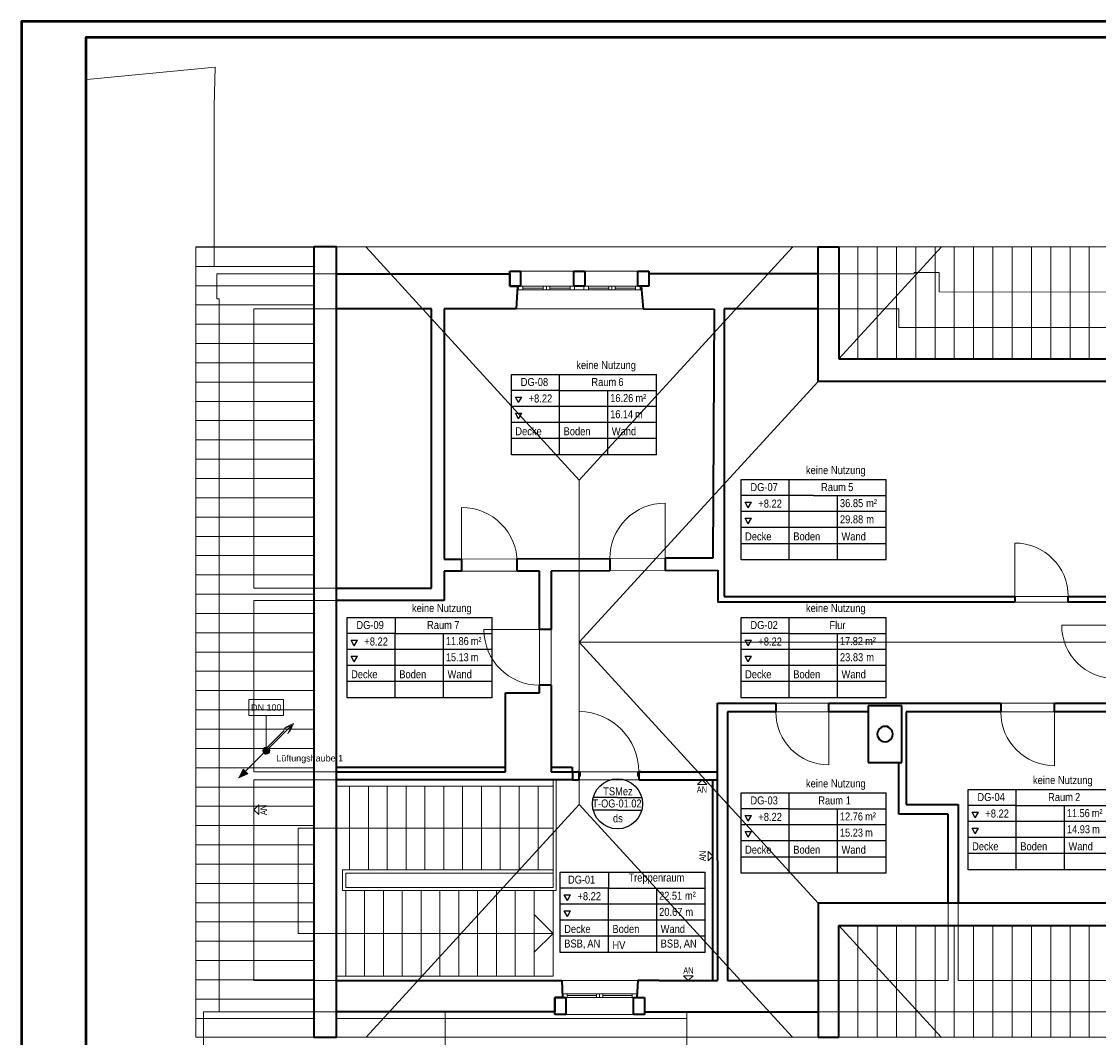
# Model space of a CAD drawing. Extents: x -138 to 532, y -135 to 459.
# Tile 2 of 4: x -138 to 197, y 142 to 459. Entities that reach past the tile are written whole.
import ezdxf
from ezdxf.lldxf.tags import DXFTag

# ---------------------------------------------------------------- set-up
doc = ezdxf.new("R2010")
doc.units = 0
doc.layers.get('0').update_dxf_attribs({"lineweight": 35})
for name, color, linetype, lineweight in [('5_DG-BESTAND', 7, 'Continuous', 25), ('5_DG-FIRSTE-GRATE', 7, 'Continuous', 25), ('5_DG-NEU', 7, 'Continuous', 25), ('5_DG-RAUM', 7, 'Continuous', 25), ('5_DG-SCHRAFF-FILL', 7, 'Continuous', 25), ('5_DG_TÜRSTEMPEL', 7, 'Continuous', 25), ('5_DG_WANDFLÄCHENMATERIAL', 7, 'Continuous', 25)]:
    doc.layers.add(name, color=color, linetype=linetype, lineweight=lineweight)
for name, color, linetype, lineweight, true_color in [('LT_Beschriftung', 4, 'Continuous', 25, 0x00ffff), ('Rahmen', 7, 'Continuous', 35, 0x009900), ('S_Entlüftung', 4, 'Continuous', 5, 0x00ffff), ('S_Entlüftung-Shading', 4, 'Continuous', 5, 0x00ffff), ('S_Entlüftung_Beschriftung', 4, 'Continuous', 18, 0x00ffff)]:
    doc.layers.add(name, color=color, linetype=linetype, lineweight=lineweight, true_color=true_color)
doc.styles.get("Standard").update_dxf_attribs({"font": 'arial.ttf'})
tags = doc.linetypes.add('ALL_S14', pattern=[0.002, 0.001, -0.001]).pattern_tags.tags
tags[6:7] = [DXFTag(74, 4), DXFTag(75, 0), DXFTag(340, '0'), DXFTag(46, 1.0), DXFTag(50, 0.0), DXFTag(44, 0.0), DXFTag(45, 0.0)]
tags[4:5] = [DXFTag(74, 4), DXFTag(75, 0), DXFTag(340, '0'), DXFTag(46, 1.0), DXFTag(50, 0.0), DXFTag(44, 0.0), DXFTag(45, 0.0)]
tags = doc.linetypes.add('fein_strichliert', pattern=[4, 1, -2, 1]).pattern_tags.tags
tags[8:9] = [DXFTag(74, 4), DXFTag(75, 0), DXFTag(340, '0'), DXFTag(46, 0.0), DXFTag(50, 0.0), DXFTag(44, 0.0), DXFTag(45, 0.0)]
tags[6:7] = [DXFTag(74, 4), DXFTag(75, 0), DXFTag(340, '0'), DXFTag(46, 0.0), DXFTag(50, 0.0), DXFTag(44, 0.0), DXFTag(45, 0.0)]
tags[4:5] = [DXFTag(74, 4), DXFTag(75, 0), DXFTag(340, '0'), DXFTag(46, 0.0), DXFTag(50, 0.0), DXFTag(44, 0.0), DXFTag(45, 0.0)]
tags = doc.linetypes.add('PUNKT2_S9', pattern=[0.0005, 0, -0.0005]).pattern_tags.tags
tags[6:7] = [DXFTag(74, 4), DXFTag(75, 0), DXFTag(340, '0'), DXFTag(46, 1.0), DXFTag(50, 0.0), DXFTag(44, 0.0), DXFTag(45, 0.0)]
tags[4:5] = [DXFTag(74, 4), DXFTag(75, 0), DXFTag(340, '0'), DXFTag(46, 1.0), DXFTag(50, 0.0), DXFTag(44, 0.0), DXFTag(45, 0.0)]
tags = doc.linetypes.add('STRICHPUNKT2', pattern=[12.7, 6.35, -3.175, 0, -3.175]).pattern_tags.tags
tags[10:11] = [DXFTag(74, 4), DXFTag(75, 0), DXFTag(340, '0'), DXFTag(46, 0.0), DXFTag(50, 0.0), DXFTag(44, 0.0), DXFTag(45, 0.0)]
tags[8:9] = [DXFTag(74, 4), DXFTag(75, 0), DXFTag(340, '0'), DXFTag(46, 0.0), DXFTag(50, 0.0), DXFTag(44, 0.0), DXFTag(45, 0.0)]
tags[6:7] = [DXFTag(74, 4), DXFTag(75, 0), DXFTag(340, '0'), DXFTag(46, 0.0), DXFTag(50, 0.0), DXFTag(44, 0.0), DXFTag(45, 0.0)]
tags[4:5] = [DXFTag(74, 4), DXFTag(75, 0), DXFTag(340, '0'), DXFTag(46, 0.0), DXFTag(50, 0.0), DXFTag(44, 0.0), DXFTag(45, 0.0)]
tags = doc.linetypes.add('VERDECKT2_S2', pattern=[0.0027, 0.002, -0.0007]).pattern_tags.tags
tags[6:7] = [DXFTag(74, 4), DXFTag(75, 0), DXFTag(340, '0'), DXFTag(46, 1.0), DXFTag(50, 0.0), DXFTag(44, 0.0), DXFTag(45, 0.0)]
tags[4:5] = [DXFTag(74, 4), DXFTag(75, 0), DXFTag(340, '0'), DXFTag(46, 1.0), DXFTag(50, 0.0), DXFTag(44, 0.0), DXFTag(45, 0.0)]

# ---------------------------------------------------------------- blocks, each defined once
blk = doc.blocks.new('Shading-A07AMJ5T1N', base_point=(-60.81, 231.72))
at = {"layer": 'S_Entlüftung-Shading', "color": 4, "true_color": 0x00ffff}
for points in [[(-60.81, 231.72), (-62.97, 231.44), (-62.97, 232), (-63.01, 231.72)], [(-60.81, 231.72), (-62.97, 232), (-62.69, 232.5), (-62.86, 232.27)], [(-60.81, 231.72), (-62.69, 230.94), (-62.97, 231.44), (-62.86, 231.17)], [(-60.81, 231.72), (-62.69, 232.5), (-62.2, 232.78), (-62.46, 232.67)], [(-60.81, 231.72), (-62.2, 230.66), (-62.69, 230.94), (-62.46, 230.77)], [(-60.81, 231.72), (-62.2, 232.78), (-61.63, 232.78), (-61.91, 232.82)], [(-60.81, 231.72), (-61.63, 230.66), (-62.2, 230.66), (-61.91, 230.62)], [(-60.81, 231.72), (-61.63, 232.78), (-61.13, 232.5), (-61.36, 232.67)], [(-60.81, 231.72), (-61.13, 230.94), (-61.63, 230.66), (-61.36, 230.77)], [(-60.81, 231.72), (-61.13, 232.5), (-60.85, 232), (-60.96, 232.27)], [(-60.81, 231.72), (-60.85, 231.44), (-61.13, 230.94), (-60.96, 231.17)]]:
    blk.add_solid(points, dxfattribs=at)
blk = doc.blocks.new('Referenz-A07AMJ5Z1N', base_point=(-119.89, -98.77))
at = {"layer": '5_DG-BESTAND', "color": 0, "linetype": 'ALL_S14', "lineweight": 13, "ltscale": 0.13}
for p, q in [((-117.68, 440.52), (-77.84, 444.41)), ((-77.84, 444.41), (-78.1, 432.3)), ((-78.1, 382.3), (-78.1, 432.3))]:
    blk.add_line(p, q, dxfattribs=at)
at = {"layer": '5_DG-BESTAND', "color": 0, "lineweight": 18}
for p, q in [((-47.11, 388.47), (-83.85, 388.47)), ((-83.85, 388.47), (-83.85, 142.54)), ((116.21, 388.47), (312.76, 388.47)), ((62.15, 291.58), (62.15, 308.76)), ((-1.14, 291.28), (-1.14, 307.42)), ((170.95, 279.71), (170.95, 296.33)), ((23.09, 269.37), (5.8, 269.37)), ((202.18, 270.76), (185.52, 270.76)), ((113.08, 243.79), (113.08, 227.29)), ((183.32, 243.79), (183.32, 227.03)), ((-47.11, 142.54), (-83.85, 142.54)), ((116.21, 142.54), (312.76, 142.54))]:
    blk.add_line(p, q, dxfattribs=at)
at = {"layer": '5_DG-BESTAND', "color": 0, "lineweight": 35}
for p, q in [((-40.11, 388.47), (-47.11, 388.47)), ((-47.11, 388.47), (-47.11, 142.54)), ((-40.11, 142.54), (-40.11, 388.47)), ((109.8, 388.47), (116.21, 388.47)), ((109.8, 346.61), (109.8, 388.47)), ((116.21, 388.47), (116.21, 353.61)), ((-40.11, 380.14), (13.81, 380.14)), ((13.81, 380.97), (17.21, 380.97)), ((13.81, 376.23), (13.81, 380.97)), ((13.81, 380.14), (13.81, 376.23)), ((17.21, 380.97), (17.21, 376.23)), ((33.77, 380.96), (37.17, 380.96)), ((33.77, 376.23), (33.77, 380.96)), ((37.17, 380.96), (37.17, 376.23)), ((53.66, 380.97), (57.06, 380.97)), ((53.66, 376.24), (53.66, 380.97)), ((57.06, 380.97), (57.06, 376.24)), ((109.8, 380.14), (57.06, 380.14)), ((17.21, 376.23), (13.81, 376.23)), ((13.81, 376.23), (16.19, 376.23)), ((16.19, 376.23), (15.87, 369.17)), ((37.17, 376.23), (33.77, 376.23)), ((57.06, 376.24), (53.66, 376.24)), ((54.66, 376.24), (55.31, 369.17)), ((-10.56, 369.17), (-40.11, 369.17)), ((-10.56, 282.29), (-10.56, 369.17)), ((15.87, 369.17), (-6.56, 369.17)), ((-6.56, 369.17), (-6.56, 291.26)), ((55.31, 369.17), (77.4, 369.08)), ((77.4, 369.08), (77.02, 291.66)), ((109.8, 369.16), (80.58, 369.17)), ((80.58, 369.17), (80.58, 291.66)), ((116.21, 353.61), (312.76, 353.61)), ((312.76, 346.61), (109.8, 346.61)), ((16.16, 291.37), (44.97, 291.5)), ((44.97, 291.5), (44.97, 287.71)), ((77.02, 291.66), (62.15, 291.58)), ((62.15, 291.58), (62.17, 287.79)), ((80.58, 291.66), (80.57, 291.66)), ((80.57, 291.66), (80.58, 287.88)), ((-6.56, 291.26), (-1.14, 291.28)), ((-1.14, 291.28), (-1.14, 287.59)), ((16.16, 287.59), (16.16, 291.37)), ((-1.14, 287.59), (-6.56, 287.59)), ((-6.56, 287.59), (-6.56, 278.41)), ((23.09, 287.59), (16.16, 287.59)), ((23.09, 269.37), (23.09, 287.59)), ((44.97, 287.71), (26.69, 287.62)), ((26.69, 287.62), (26.69, 269.37)), ((62.17, 287.79), (78.52, 287.87)), ((78.52, 287.87), (78.52, 277.92)), ((80.58, 287.88), (80.58, 279.71)), ((-40.22, 282.29), (-10.56, 282.29)), ((-6.56, 278.41), (-40.11, 278.41)), ((80.58, 279.71), (170.95, 279.71)), ((170.95, 279.71), (170.95, 277.92)), ((187.56, 277.92), (187.56, 279.71)), ((187.56, 279.71), (201.12, 279.71)), ((170.95, 277.92), (78.52, 277.92)), ((202.18, 277.92), (187.56, 277.92)), ((26.69, 269.37), (23.09, 269.37)), ((23.09, 249.76), (23.09, 252.08)), ((26.69, 252.08), (23.09, 252.08)), ((26.69, 252.08), (26.69, 225.11)), ((12.46, 225.11), (12.46, 249.76)), ((12.46, 249.76), (23.09, 249.76)), ((78.48, 222.05), (78.48, 246.54)), ((78.48, 246.54), (96.59, 246.54)), ((96.59, 246.54), (96.59, 243.79)), ((113.08, 243.79), (113.08, 246.54)), ((113.08, 246.54), (166.57, 246.54)), ((125.32, 245.68), (125.32, 228.05)), ((135.82, 245.68), (125.32, 245.68)), ((135.82, 228.05), (135.82, 245.68)), ((166.57, 246.54), (166.57, 243.79)), ((183.32, 243.79), (183.32, 246.54)), ((183.32, 246.54), (202.45, 246.54)), ((96.59, 243.79), (81.52, 243.79)), ((81.52, 243.79), (81.52, 194.52)), ((125.32, 243.79), (113.08, 243.79)), ((166.57, 243.79), (137.16, 243.79)), ((137.16, 243.79), (137.16, 215.01)), ((202.51, 243.79), (183.32, 243.79)), ((125.32, 228.05), (135.82, 228.05)), ((134.82, 211.91), (134.82, 228.05)), ((-40.11, 225.11), (12.46, 225.11)), ((26.69, 225.11), (33.32, 225.11)), ((33.32, 225.11), (33.32, 222.6)), ((33.32, 222.6), (-40.11, 222.6)), ((78.48, 197.56), (78.48, 222.05)), ((137.16, 215.01), (153.32, 215.01)), ((153.32, 215.01), (153.32, 184.28)), ((150.17, 211.91), (134.82, 211.91)), ((150.17, 184.28), (150.17, 211.91)), ((78.48, 197.56), (78.48, 194.52)), ((78.48, 194.52), (78.48, 160.16)), ((78.48, 194.52), (78.48, 194.52)), ((81.52, 194.52), (81.52, 160.16)), ((109.8, 184.28), (109.8, 142.54)), ((312.76, 184.28), (109.8, 184.28)), ((116.21, 177.28), (312.76, 177.28)), ((116.21, 142.54), (116.21, 177.28)), ((-40.17, 160.16), (30.02, 160.16)), ((30.02, 160.16), (30.26, 154.9)), ((53.63, 160.16), (53.39, 154.91)), ((57.04, 160.16), (53.63, 160.16)), ((60.26, 160.16), (57.04, 160.16)), ((57.04, 160.16), (57.04, 160.16)), ((60.26, 160.16), (60.26, 160.16)), ((60.26, 160.16), (78.48, 160.16)), ((81.52, 160.16), (109.8, 160.16)), ((27.9, 149.58), (27.9, 154.9)), ((27.9, 154.9), (31.3, 154.9)), ((30.26, 154.9), (27.9, 154.9)), ((27.9, 154.9), (27.9, 150.42)), ((31.3, 154.9), (31.3, 149.58)), ((52.34, 149.58), (52.34, 154.91)), ((52.34, 154.91), (55.74, 154.91)), ((55.74, 154.91), (55.74, 149.58)), ((27.9, 150.42), (-40.11, 150.42)), ((31.3, 149.58), (27.9, 149.58)), ((55.74, 149.58), (52.34, 149.58)), ((55.74, 150.42), (109.8, 150.42)), ((-47.11, 142.54), (-40.11, 142.54)), ((109.8, 142.54), (116.21, 142.54))]:
    blk.add_line(p, q, dxfattribs=at)
at = {"layer": '5_DG-BESTAND', "color": 0, "linetype": 'VERDECKT2_S2', "lineweight": 18, "ltscale": 0.18}
for p, q in [((-40.11, 380.14), (-77.24, 380.14)), ((-77.24, 380.14), (-77.24, 372.32)), ((109.8, 380.14), (139.6, 380.13)), ((139.6, 380.13), (139.6, 380.47)), ((139.6, 380.47), (147.39, 380.47)), ((147.39, 380.47), (147.39, 374.45)), ((-77.24, 372.32), (-76.58, 372.32)), ((-76.58, 372.32), (-76.58, 150.42)), ((147.39, 374.45), (292.43, 374.35)), ((-65.74, 282.29), (-65.74, 369.17)), ((-65.74, 369.17), (-40.11, 369.17)), ((134.84, 369.17), (109.8, 369.16)), ((134.84, 363.41), (134.84, 369.17)), ((289.83, 363.41), (134.84, 363.41)), ((-40.22, 282.29), (-65.74, 282.29)), ((-65.74, 225.11), (-65.74, 278.41)), ((-65.74, 278.41), (-40.11, 278.41)), ((-40.11, 225.11), (-65.74, 225.11)), ((-65.74, 160.16), (-65.74, 222.6)), ((-65.74, 222.6), (-40.11, 222.6)), ((150.17, 160.16), (150.17, 184.28)), ((153.32, 184.28), (153.32, 160.16)), ((-40.17, 160.16), (-65.74, 160.16)), ((109.8, 160.16), (150.17, 160.16)), ((153.32, 160.16), (203.15, 160.16)), ((-76.58, 150.42), (-40.11, 150.42)), ((109.8, 150.42), (294.57, 150.42))]:
    blk.add_line(p, q, dxfattribs=at)
at = {"layer": '5_DG-BESTAND', "color": 0, "lineweight": 13}
for p, q in [((17.21, 380.97), (33.77, 380.96)), ((37.17, 380.96), (53.66, 380.97)), ((15.87, 369.17), (55.31, 369.17)), ((27.29, 222.6), (27.29, 189.16)), ((28.29, 222.6), (28.29, 188.16)), ((27.29, 220.64), (-40.11, 220.64)), ((-36.01, 220.64), (-36.01, 194.6)), ((-30.15, 194.6), (-30.15, 220.64)), ((-24.29, 194.6), (-24.29, 220.64)), ((-18.42, 194.6), (-18.42, 220.64)), ((-12.56, 194.6), (-12.56, 220.64)), ((-6.7, 194.6), (-6.7, 220.64)), ((-0.83, 194.6), (-0.83, 220.64)), ((5.03, 194.6), (5.03, 220.64)), ((10.9, 194.6), (10.9, 220.64)), ((16.76, 194.6), (16.76, 220.64)), ((22.62, 194.6), (22.62, 220.64)), ((27.29, 207.62), (-40.11, 207.62)), ((27.29, 194.6), (-38.21, 194.6)), ((-38.21, 194.6), (-38.21, 188.16)), ((-37.21, 193.6), (-37.21, 189.16)), ((27.29, 193.6), (-37.21, 193.6)), ((-38.21, 188.16), (28.29, 188.16)), ((-37.21, 189.16), (27.29, 189.16)), ((-37.21, 188.16), (-37.21, 161.56)), ((-31.35, 188.16), (-31.35, 161.56)), ((-25.49, 188.16), (-25.49, 161.56)), ((-19.62, 188.16), (-19.62, 161.56)), ((-13.76, 188.16), (-13.76, 161.56)), ((-7.9, 188.16), (-7.9, 161.56)), ((-2.03, 188.16), (-2.03, 161.56)), ((3.83, 188.16), (3.83, 161.56)), ((9.7, 188.16), (9.7, 161.56)), ((15.56, 188.16), (15.56, 161.56)), ((21.42, 188.16), (21.42, 161.56)), ((27.29, 188.16), (27.29, 161.56)), ((27.29, 174.86), (21.42, 180.72)), ((27.29, 174.86), (-40.11, 174.86)), ((27.29, 174.86), (21.42, 169)), ((-40.11, 161.56), (27.29, 161.56)), ((30.02, 160.16), (53.63, 160.16)), ((-6.27, -8.74), (-6.27, 150.42)), ((31.3, 149.58), (52.34, 149.58)), ((68.92, -57.03), (68.92, 150.42)), ((-81.47, -55.68), (-81.47, 142.54))]:
    blk.add_line(p, q, dxfattribs=at)
at = {"layer": '5_DG-BESTAND', "color": 0, "linetype": 'PUNKT2_S9', "lineweight": 13, "ltscale": 0.13}
for p, q in [((44.97, 291.5), (62.15, 291.58)), ((-1.14, 291.28), (16.16, 291.37)), ((-1.14, 287.59), (16.16, 287.59)), ((44.99, 287.71), (62.17, 287.79)), ((170.95, 279.71), (187.56, 279.71)), ((170.95, 277.92), (187.56, 277.92)), ((23.09, 252.08), (23.09, 269.37)), ((26.69, 252.08), (26.69, 269.37)), ((96.59, 246.54), (113.08, 246.54)), ((166.57, 246.54), (183.32, 246.54)), ((96.59, 243.79), (113.08, 243.79)), ((166.57, 243.79), (183.32, 243.79))]:
    blk.add_line(p, q, dxfattribs=at)
at = {"layer": '5_DG-BESTAND', "color": 0, "linetype": 'VERDECKT2_S2', "lineweight": 13, "ltscale": 0.13}
for p, q in [((-40.11, 207.62), (-51.97, 207.62)), ((-51.97, 174.86), (-51.97, 207.62)), ((-40.11, 174.86), (-51.97, 174.86)), ((-81.47, 142.54), (-81.47, 150.42)), ((-81.47, 150.42), (-76.58, 150.42))]:
    blk.add_line(p, q, dxfattribs=at)
at = {"layer": '5_DG-BESTAND', "color": 0, "lineweight": 18}
for centre, major_axis, end_param in [((62.15, 291.58), (0, 17.18), 1.57556), ((-1.14, 290.12), (17.3, 0), 1.570796), ((170.95, 279.71), (16.62, 0), 1.570796), ((23.09, 269.37), (-17.29, 0), 1.570796), ((202.18, 270.76), (-16.66, 0), 1.570796), ((113.08, 243.79), (-16.5, 0), 1.570796), ((183.32, 243.79), (-16.76, 0), 1.570796)]:
    blk.add_ellipse(centre, major_axis=major_axis, ratio=1, start_param=0, end_param=end_param, dxfattribs=at)
at = {"layer": '5_DG-BESTAND', "color": 0, "lineweight": 35}
for major_axis in [(2.4, 0), (-2.4, 0)]:
    blk.add_ellipse((130.57, 236.87), major_axis=major_axis, ratio=1, start_param=0, end_param=3.141593, dxfattribs=at)
at = {"layer": '5_DG-FIRSTE-GRATE', "color": 0, "linetype": 'ALL_S14', "lineweight": 18, "ltscale": 0.18}
for p, q in [((109.8, 388.47), (-40.11, 388.47)), ((-30.88, 388.35), (35.47, 315.89)), ((101.83, 388.35), (35.47, 315.89)), ((109.8, 346.61), (35.47, 265.44)), ((35.47, 215), (35.47, 315.89)), ((238.16, 265.44), (35.47, 265.44)), ((109.8, 184.28), (35.47, 265.44)), ((-30.88, 142.54), (35.47, 215)), ((101.83, 142.54), (35.47, 215)), ((109.8, 142.54), (-40.11, 142.54))]:
    blk.add_line(p, q, dxfattribs=at)
at = {"layer": '5_DG-FIRSTE-GRATE', "color": 0, "lineweight": 18}
for p, q in [((116.21, 353.61), (148.13, 388.47)), ((116.21, 177.28), (148.02, 142.54))]:
    blk.add_line(p, q, dxfattribs=at)
at = {"layer": '5_DG-NEU', "color": 0, "lineweight": 13}
for p, q in [((16.51, 375.07), (16.51, 376.23)), ((16.51, 376.23), (17.91, 376.23)), ((17.91, 375.07), (17.91, 376.23)), ((17.91, 376.23), (32.59, 376.23)), ((17.91, 376.23), (17.91, 375.07)), ((17.91, 375.65), (24.25, 375.65)), ((24.25, 376.22), (24.25, 375.07)), ((25.25, 376.23), (25.25, 375.07)), ((26.25, 376.24), (26.25, 375.08)), ((26.25, 375.66), (32.59, 375.66)), ((32.59, 376.23), (32.59, 375.07)), ((32.59, 376.23), (33.99, 376.23)), ((32.59, 375.07), (32.59, 376.23)), ((33.99, 376.23), (33.99, 375.07)), ((38.28, 376.23), (36.88, 376.23)), ((36.88, 376.23), (36.88, 375.07)), ((52.96, 376.23), (38.28, 376.23)), ((38.28, 376.23), (38.28, 375.07)), ((38.28, 375.07), (38.28, 376.23)), ((38.28, 375.65), (44.62, 375.65)), ((44.62, 376.23), (44.62, 375.07)), ((45.62, 376.23), (45.62, 375.07)), ((46.62, 376.24), (46.62, 375.08)), ((46.62, 375.66), (52.96, 375.66)), ((52.96, 375.07), (52.96, 376.23)), ((54.36, 376.23), (52.96, 376.23)), ((52.96, 376.23), (52.96, 375.07)), ((54.36, 375.07), (54.36, 376.23)), ((16.51, 375.07), (16.14, 375.07)), ((17.91, 375.07), (16.51, 375.07)), ((32.59, 375.07), (17.91, 375.07)), ((19.31, 375.07), (31.19, 375.07)), ((33.99, 375.07), (32.59, 375.07)), ((33.99, 375.07), (36.88, 375.07)), ((36.88, 375.07), (38.28, 375.07)), ((38.28, 375.07), (52.96, 375.07)), ((51.56, 375.07), (39.68, 375.07)), ((52.96, 375.07), (54.36, 375.07)), ((54.36, 375.07), (54.76, 375.07)), ((35.45, 225.11), (35.45, 243.89)), ((34.85, 225.11), (34.86, 225.31)), ((35.32, 225.11), (34.85, 225.11)), ((34.85, 225.11), (35.32, 225.11)), ((34.86, 225.31), (35.46, 225.31)), ((35.32, 223.79), (35.32, 225.11)), ((35.46, 225.31), (35.45, 224.91)), ((35.45, 224.91), (35.86, 224.91)), ((35.85, 223.79), (35.86, 224.91)), ((53.57, 223.79), (53.57, 224.91)), ((53.97, 224.91), (53.57, 224.91)), ((53.97, 225.31), (53.97, 224.91)), ((54.57, 225.31), (53.97, 225.31)), ((54.1, 223.79), (54.1, 225.11)), ((54.1, 225.11), (54.57, 225.11)), ((54.57, 225.11), (54.1, 225.11)), ((54.57, 225.11), (54.57, 225.31)), ((35.32, 223.79), (35.85, 223.79)), ((54.1, 223.79), (53.57, 223.79)), ((30.26, 156.06), (30.2, 156.06)), ((30.26, 154.9), (30.26, 156.06)), ((30.26, 156.06), (31.66, 156.06)), ((31.66, 154.9), (30.26, 154.9)), ((31.66, 156.07), (51.93, 156.07)), ((31.66, 154.91), (31.66, 156.07)), ((31.66, 156.06), (31.66, 154.9)), ((40.79, 155.49), (31.66, 155.49)), ((51.93, 154.91), (31.66, 154.91)), ((51.23, 156.07), (32.36, 156.07)), ((40.79, 156.07), (40.79, 154.91)), ((41.79, 156.07), (41.79, 154.91)), ((42.79, 156.08), (42.79, 154.92)), ((42.79, 155.5), (51.93, 155.5)), ((51.93, 156.07), (51.93, 154.91)), ((51.93, 156.07), (53.33, 156.07)), ((51.93, 154.91), (51.93, 156.07)), ((53.33, 154.91), (51.93, 154.91)), ((53.33, 156.07), (53.33, 154.91)), ((53.33, 156.07), (53.44, 156.07))]:
    blk.add_line(p, q, dxfattribs=at)
at = {"layer": '5_DG-NEU', "color": 0, "lineweight": 35}
for p, q in [((-40.11, 226.61), (12.46, 226.61)), ((26.69, 226.61), (33.26, 226.61)), ((33.26, 226.61), (33.26, 225.11)), ((33.32, 225.11), (35.45, 225.11)), ((35.45, 222.6), (35.45, 225.11)), ((54.1, 222.6), (54.1, 225.11)), ((54.1, 225.11), (78.48, 225.11)), ((33.32, 222.6), (35.45, 222.6)), ((54.1, 222.6), (78.48, 222.6)), ((76.98, 160.16), (76.98, 222.6))]:
    blk.add_line(p, q, dxfattribs=at)
at = {"layer": '5_DG-NEU', "color": 0, "linetype": 'PUNKT2_S9', "lineweight": 13, "ltscale": 0.13}
for p, q in [((35.32, 225.11), (53.97, 225.11)), ((35.32, 222.6), (54.1, 222.6))]:
    blk.add_line(p, q, dxfattribs=at)
at = {"layer": '5_DG-NEU', "color": 0, "lineweight": 13}
blk.add_ellipse((35.26, 225.17), major_axis=(18.71, -0.07), ratio=1, start_param=0, end_param=1.563802, dxfattribs=at)
at = {"layer": '5_DG-RAUM', "color": 0, "lineweight": -2}
for p, q in [((14.34, 343.82), (14.34, 348.82)), ((14.34, 348.82), (29.34, 348.82)), ((29.34, 343.82), (29.34, 348.82)), ((29.34, 348.82), (59.44, 348.82)), ((59.44, 323.82), (59.44, 348.82)), ((14.34, 323.82), (14.34, 343.82)), ((29.34, 343.82), (14.34, 343.82)), ((16.57, 340.01), (15.57, 341.74)), ((15.57, 341.74), (17.57, 341.74)), ((16.57, 340.01), (17.57, 341.74)), ((29.34, 323.82), (29.34, 343.82)), ((29.34, 343.82), (59.44, 343.82)), ((44.34, 323.82), (44.34, 343.82)), ((59.44, 338.82), (14.34, 338.82)), ((16.57, 335.01), (15.57, 336.74)), ((15.57, 336.74), (17.57, 336.74)), ((16.57, 335.01), (17.57, 336.74)), ((59.44, 333.82), (14.34, 333.82)), ((59.44, 328.82), (14.34, 328.82)), ((59.44, 323.82), (14.34, 323.82)), ((85.79, 311.11), (85.79, 316.11)), ((85.79, 316.11), (108.29, 316.11)), ((100.79, 311.11), (100.79, 316.11)), ((108.29, 316.11), (130.9, 316.11)), ((130.9, 291.11), (130.9, 316.11)), ((85.79, 291.11), (85.79, 311.11)), ((108.29, 311.11), (85.79, 311.11)), ((88.03, 307.3), (87.03, 309.03)), ((87.03, 309.03), (89.03, 309.03)), ((88.03, 307.3), (89.03, 309.03)), ((100.79, 291.11), (100.79, 311.11)), ((108.29, 311.11), (130.9, 311.11)), ((115.79, 291.11), (115.79, 311.11)), ((130.9, 306.11), (85.79, 306.11)), ((88.03, 302.3), (87.03, 304.03)), ((87.03, 304.03), (89.03, 304.03)), ((88.03, 302.3), (89.03, 304.03)), ((130.9, 301.11), (85.79, 301.11)), ((130.9, 296.11), (85.79, 296.11)), ((130.9, 291.11), (85.79, 291.11)), ((-36.77, 273.2), (-14.27, 273.2)), ((-36.77, 268.2), (-36.77, 273.2)), ((-21.77, 273.2), (-21.77, 268.2)), ((-14.27, 273.2), (8.33, 273.2)), ((8.33, 248.2), (8.33, 273.2)), ((85.79, 268.2), (85.79, 273.2)), ((85.79, 273.2), (100.79, 273.2)), ((100.79, 268.2), (100.79, 273.2)), ((100.79, 273.2), (130.9, 273.2)), ((130.9, 248.2), (130.9, 273.2)), ((-36.77, 248.2), (-36.77, 268.2)), ((-21.77, 268.2), (-36.77, 268.2)), ((-21.77, 248.2), (-21.77, 268.2)), ((-21.77, 268.2), (8.33, 268.2)), ((-6.77, 248.2), (-6.77, 268.2)), ((85.79, 248.2), (85.79, 268.2)), ((100.79, 268.2), (85.79, 268.2)), ((100.79, 268.2), (130.9, 268.2)), ((100.79, 248.2), (100.79, 268.2)), ((115.79, 248.2), (115.79, 268.2)), ((-34.53, 264.38), (-35.53, 266.11)), ((-35.53, 266.11), (-33.53, 266.11)), ((-34.53, 264.38), (-33.53, 266.11)), ((88.03, 264.38), (87.03, 266.11)), ((87.03, 266.11), (89.03, 266.11)), ((88.03, 264.38), (89.03, 266.11)), ((8.33, 263.2), (-36.77, 263.2)), ((130.9, 263.2), (85.79, 263.2)), ((8.33, 258.2), (-36.77, 258.2)), ((-34.53, 259.38), (-35.53, 261.11)), ((-35.53, 261.11), (-33.53, 261.11)), ((-34.53, 259.38), (-33.53, 261.11)), ((130.9, 258.2), (85.79, 258.2)), ((87.03, 261.11), (89.03, 261.11)), ((88.03, 259.38), (87.03, 261.11)), ((88.03, 259.38), (89.03, 261.11)), ((8.33, 253.2), (-36.77, 253.2)), ((130.9, 253.2), (85.79, 253.2)), ((8.33, 248.2), (-36.77, 248.2)), ((130.9, 248.2), (85.79, 248.2)), ((85.79, 213.62), (85.79, 218.62)), ((85.79, 218.62), (100.79, 218.62)), ((100.79, 213.62), (100.79, 218.62)), ((100.79, 218.62), (130.9, 218.62)), ((130.9, 193.62), (130.9, 218.62)), ((156.41, 214.67), (156.41, 219.67)), ((156.41, 219.67), (171.41, 219.67)), ((171.41, 214.67), (171.41, 219.67)), ((171.41, 219.67), (201.52, 219.67)), ((156.41, 194.67), (156.41, 214.67)), ((171.41, 214.67), (156.41, 214.67)), ((171.41, 194.67), (171.41, 214.67)), ((171.41, 214.67), (201.52, 214.67)), ((186.41, 194.67), (186.41, 214.67)), ((85.79, 193.62), (85.79, 213.62)), ((100.79, 213.62), (85.79, 213.62)), ((88.03, 209.81), (87.03, 211.54)), ((87.03, 211.54), (89.03, 211.54)), ((88.03, 209.81), (89.03, 211.54)), ((100.79, 193.62), (100.79, 213.62)), ((100.79, 213.62), (130.9, 213.62)), ((115.79, 193.62), (115.79, 213.62)), ((158.65, 210.86), (157.65, 212.59)), ((157.65, 212.59), (159.65, 212.59)), ((158.65, 210.86), (159.65, 212.59)), ((130.9, 208.62), (85.79, 208.62)), ((201.52, 209.67), (156.41, 209.67)), ((88.03, 204.81), (87.03, 206.54)), ((87.03, 206.54), (89.03, 206.54)), ((88.03, 204.81), (89.03, 206.54)), ((201.52, 204.67), (156.41, 204.67)), ((158.65, 205.86), (157.65, 207.59)), ((157.65, 207.59), (159.65, 207.59)), ((158.65, 205.86), (159.65, 207.59)), ((130.9, 203.62), (85.79, 203.62)), ((130.9, 198.62), (85.79, 198.62)), ((201.52, 199.67), (156.41, 199.67)), ((201.52, 194.67), (156.41, 194.67)), ((29.54, 188.95), (29.54, 193.95)), ((29.54, 193.95), (44.54, 193.95)), ((44.54, 193.95), (44.54, 188.95)), ((44.54, 193.95), (74.64, 193.95)), ((74.64, 168.95), (74.64, 193.95)), ((130.9, 193.62), (85.79, 193.62)), ((29.54, 168.95), (29.54, 188.95)), ((44.54, 188.95), (29.54, 188.95)), ((44.54, 168.95), (44.54, 188.95)), ((44.54, 188.95), (74.64, 188.95)), ((59.54, 168.95), (59.54, 188.95)), ((31.77, 185.14), (30.77, 186.87)), ((30.77, 186.87), (32.77, 186.87)), ((31.77, 185.14), (32.77, 186.87)), ((74.64, 183.95), (29.54, 183.95)), ((31.77, 180.14), (30.77, 181.87)), ((30.77, 181.87), (32.77, 181.87)), ((31.77, 180.14), (32.77, 181.87)), ((74.64, 178.95), (29.54, 178.95)), ((74.64, 173.95), (29.54, 173.95)), ((74.64, 168.95), (29.54, 168.95))]:
    blk.add_line(p, q, dxfattribs=at)
at = {"layer": '5_DG-SCHRAFF-FILL', "color": 0, "lineweight": 13}
for p, q in [((-83.85, 388.41), (-47.11, 388.41)), ((122.12, 353.61), (122.12, 388.47)), ((128.12, 353.61), (128.12, 388.47)), ((134.12, 353.61), (134.12, 388.47)), ((140.12, 353.61), (140.12, 388.47)), ((146.12, 353.61), (146.12, 388.47)), ((152.12, 353.61), (152.12, 388.47)), ((158.12, 353.61), (158.12, 388.47)), ((164.12, 353.61), (164.12, 388.47)), ((170.12, 353.61), (170.12, 388.47)), ((176.12, 353.61), (176.12, 388.47)), ((182.12, 353.61), (182.12, 388.47)), ((188.12, 353.61), (188.12, 388.47)), ((194.12, 353.61), (194.12, 388.47)), ((-83.85, 382.41), (-47.11, 382.41)), ((-83.85, 376.41), (-47.11, 376.41)), ((-83.85, 370.41), (-47.11, 370.41)), ((-83.85, 364.41), (-47.11, 364.41)), ((-83.85, 358.41), (-47.11, 358.41)), ((-83.85, 352.41), (-47.11, 352.41)), ((-83.85, 346.41), (-47.11, 346.41)), ((-83.85, 340.41), (-47.11, 340.41)), ((-83.85, 334.41), (-47.11, 334.41)), ((-83.85, 328.41), (-47.11, 328.41)), ((-83.85, 322.41), (-47.11, 322.41)), ((-83.85, 316.41), (-47.11, 316.41)), ((-83.85, 310.41), (-47.11, 310.41)), ((-83.85, 304.41), (-47.11, 304.41)), ((-83.85, 298.41), (-47.11, 298.41)), ((-83.85, 292.41), (-47.11, 292.41)), ((-83.85, 286.41), (-47.11, 286.41)), ((-83.85, 280.41), (-47.11, 280.41)), ((-83.85, 274.41), (-47.11, 274.41)), ((-83.85, 268.41), (-47.11, 268.41)), ((-83.85, 262.41), (-47.11, 262.41)), ((-83.85, 256.41), (-47.11, 256.41)), ((-83.85, 250.41), (-47.11, 250.41)), ((-83.85, 244.41), (-47.11, 244.41)), ((-83.85, 238.41), (-47.11, 238.41)), ((-83.85, 232.41), (-47.11, 232.41)), ((-83.85, 226.41), (-47.11, 226.41)), ((-83.85, 220.41), (-47.11, 220.41)), ((-83.85, 214.41), (-47.11, 214.41)), ((-83.85, 208.41), (-47.11, 208.41)), ((-83.85, 202.41), (-47.11, 202.41)), ((-83.85, 196.41), (-47.11, 196.41)), ((-83.85, 190.41), (-47.11, 190.41)), ((-83.85, 184.41), (-47.11, 184.41)), ((-83.85, 178.41), (-47.11, 178.41)), ((122.12, 142.54), (122.12, 177.28)), ((128.12, 142.54), (128.12, 177.28)), ((134.12, 142.54), (134.12, 177.28)), ((140.12, 142.54), (140.12, 177.28)), ((146.12, 142.54), (146.12, 177.28)), ((152.12, 142.54), (152.12, 177.28)), ((158.12, 142.54), (158.12, 177.28)), ((164.12, 142.54), (164.12, 177.28)), ((170.12, 142.54), (170.12, 177.28)), ((176.12, 142.54), (176.12, 177.28)), ((182.12, 142.54), (182.12, 177.28)), ((188.12, 142.54), (188.12, 177.28)), ((194.12, 142.54), (194.12, 177.28)), ((-83.85, 172.41), (-47.11, 172.41)), ((-83.85, 166.41), (-47.11, 166.41)), ((-83.85, 160.41), (-47.11, 160.41)), ((-83.85, 154.41), (-47.11, 154.41)), ((-83.85, 148.41), (-47.11, 148.41)), ((-40.11, 148.41), (68.92, 148.41))]:
    blk.add_line(p, q, dxfattribs=at)
at = {"layer": '5_DG_TÜRSTEMPEL', "color": 0, "lineweight": -2}
for p, q in [((47.33, 217.17), (39.79, 217.17)), ((47.33, 217.17), (54.87, 217.17)), ((47.33, 213.17), (39.79, 213.17)), ((47.33, 213.17), (54.87, 213.17))]:
    blk.add_line(p, q, dxfattribs=at)
blk.add_circle((47.33, 215.17), 7.8, dxfattribs=at)
at = {"layer": '5_DG_WANDFLÄCHENMATERIAL', "color": 0, "lineweight": 18}
for p, q in [((73.68, 222.61), (72.21, 221.14)), ((75.15, 221.14), (72.21, 221.14)), ((73.68, 222.61), (75.15, 221.14)), ((-65.74, 213.35), (-64.27, 214.82)), ((-64.27, 214.82), (-64.26, 211.88)), ((-65.74, 213.35), (-64.26, 211.88)), ((75.51, 197.44), (75.51, 200.38)), ((76.98, 198.91), (75.51, 200.38)), ((76.98, 198.91), (75.51, 197.44)), ((69.37, 160.16), (67.9, 161.63)), ((67.9, 161.63), (70.84, 161.63)), ((69.37, 160.16), (70.84, 161.63))]:
    blk.add_line(p, q, dxfattribs=at)
at = {"layer": '5_DG-RAUM', "color": 0, "lineweight": -2, "char_height": 2.5, "attachment_point": 1}
for s, insert in [('{\\W0.83;\\fArial;keine}', (34.53, 352.97)), ('{\\W0.83;\\fArial;Nutzung}', (42.29, 352.97)), ('{\\W0.83;\\fArial;DG-08}', (17.24, 347.69)), ('{\\W0.83;\\fArial;Raum}', (39.22, 347.69)), ('{\\W0.83;\\fArial;6}', (47.63, 347.69)), ('{\\W0.83;\\fArial;+8.22}', (19.71, 342.56)), ('{\\W0.82;\\fArial;16.26}', (45.09, 342.69)), ('{\\W0.82;\\fArial;m²}', (52.93, 342.69)), ('{\\W0.81;\\fArial;16.14}', (45.09, 337.67)), ('{\\W0.81;\\fArial;m}', (52.83, 337.67)), ('{\\W0.83;\\fArial;Decke}', (15.57, 332.36)), ('{\\W0.83;\\fArial;Boden}', (30.57, 332.36)), ('{\\W0.83;\\fArial;Wand}', (45.57, 332.36)), ('{\\W0.83;\\fArial;keine}', (105.98, 320.27)), ('{\\W0.83;\\fArial;Nutzung}', (113.74, 320.27)), ('{\\W0.83;\\fArial;DG-07}', (88.69, 314.99)), ('{\\W0.83;\\fArial;Raum}', (110.67, 314.99)), ('{\\W0.83;\\fArial;5}', (119.1, 314.99)), ('{\\W0.83;\\fArial;+8.22}', (91.16, 309.85)), ('{\\W0.83;\\fArial;36.85}', (116.54, 309.99)), ('{\\W0.83;\\fArial;m²}', (124.67, 309.99)), ('{\\W0.83;\\fArial;29.88}', (116.54, 304.96)), ('{\\W0.83;\\fArial;m}', (124.71, 304.96)), ('{\\W0.83;\\fArial;Decke}', (87.03, 299.65)), ('{\\W0.83;\\fArial;Boden}', (102.03, 299.65)), ('{\\W0.83;\\fArial;Wand}', (117.03, 299.65)), ('{\\W0.83;\\fArial;keine}', (-16.58, 277.35)), ('{\\W0.83;\\fArial;Nutzung}', (-8.82, 277.35)), ('{\\W0.83;\\fArial;keine}', (105.98, 277.35)), ('{\\W0.83;\\fArial;Nutzung}', (113.74, 277.35)), ('{\\W0.83;\\fArial;DG-09}', (-33.87, 272.07)), ('{\\W0.83;\\fArial;Raum}', (-11.89, 272.07)), ('{\\W0.83;\\fArial;7}', (-3.45, 272.07)), ('{\\W0.83;\\fArial;DG-02}', (88.69, 272.07)), ('{\\W0.83;\\fArial;Flur}', (113.28, 272.07)), ('{\\W0.83;\\fArial;+8.22}', (-31.4, 266.94)), ('{\\W0.81;\\fArial;11.86}', (-6.02, 267.07)), ('{\\W0.81;\\fArial;m²}', (1.72, 267.07)), ('{\\W0.83;\\fArial;+8.22}', (91.16, 266.94)), ('{\\W0.82;\\fArial;17.82}', (116.54, 267.07)), ('{\\W0.82;\\fArial;m²}', (124.38, 267.07)), ('{\\W0.81;\\fArial;15.13}', (-6.02, 262.04)), ('{\\W0.81;\\fArial;m}', (1.72, 262.04)), ('{\\W0.83;\\fArial;23.83}', (116.54, 262.04)), ('{\\W0.83;\\fArial;m}', (124.71, 262.04)), ('{\\W0.83;\\fArial;Decke}', (-35.53, 256.74)), ('{\\W0.83;\\fArial;Boden}', (-20.53, 256.74)), ('{\\W0.83;\\fArial;Wand}', (-5.53, 256.74)), ('{\\W0.83;\\fArial;Decke}', (87.03, 256.74)), ('{\\W0.83;\\fArial;Boden}', (102.03, 256.74)), ('{\\W0.83;\\fArial;Wand}', (117.03, 256.74)), ('{\\W0.83;\\fArial;keine}', (105.98, 222.77)), ('{\\W0.83;\\fArial;Nutzung}', (113.74, 222.77)), ('{\\W0.83;\\fArial;keine}', (176.6, 223.82)), ('{\\W0.83;\\fArial;Nutzung}', (184.36, 223.82)), ('{\\W0.83;\\fArial;DG-04}', (159.31, 218.54)), ('{\\W0.83;\\fArial;Raum}', (181.29, 218.54)), ('{\\W0.83;\\fArial;2}', (189.68, 218.54)), ('{\\W0.83;\\fArial;DG-03}', (88.69, 217.49)), ('{\\W0.82;\\fArial;Raum}', (109.84, 217.49)), ('{\\W0.82;\\fArial;1}', (118.36, 217.49)), ('{\\W0.83;\\fArial;+8.22}', (91.16, 212.36)), ('{\\W0.82;\\fArial;12.76}', (116.54, 212.49)), ('{\\W0.82;\\fArial;m²}', (124.38, 212.49)), ('{\\W0.83;\\fArial;+8.22}', (161.78, 213.41)), ('{\\W0.81;\\fArial;11.56}', (187.16, 213.54)), ('{\\W0.81;\\fArial;m²}', (194.9, 213.54)), ('{\\W0.82;\\fArial;14.93}', (187.16, 208.51)), ('{\\W0.82;\\fArial;m}', (195, 208.51)), ('{\\W0.82;\\fArial;15.23}', (116.54, 207.46)), ('{\\W0.82;\\fArial;m}', (124.38, 207.46)), ('{\\W0.83;\\fArial;Decke}', (87.03, 202.16)), ('{\\W0.83;\\fArial;Boden}', (102.03, 202.16)), ('{\\W0.83;\\fArial;Wand}', (117.03, 202.16)), ('{\\W0.83;\\fArial;Decke}', (157.65, 203.21)), ('{\\W0.83;\\fArial;Boden}', (172.65, 203.21)), ('{\\W0.83;\\fArial;Wand}', (187.65, 203.21)), ('{\\W0.82;\\fArial;DG-01}', (31.97, 192.83)), ('{\\W0.83;\\fArial;Treppenraum}', (50.75, 193.48)), ('{\\W0.83;\\fArial;+8.22}', (34.9, 187.69)), ('{\\W0.82;\\fArial;22.51}', (60.29, 187.83)), ('{\\W0.82;\\fArial;m²}', (68.36, 187.83)), ('{\\W0.83;\\fArial;20.67}', (60.29, 182.8)), ('{\\W0.83;\\fArial;m}', (68.46, 182.8)), ('{\\W0.83;\\fArial;Decke}', (30.77, 177.49)), ('{\\W0.83;\\fArial;Boden}', (45.77, 177.49)), ('{\\W0.83;\\fArial;Wand}', (60.77, 177.49)), ('{\\W0.83;\\fArial;BSB,}', (30.77, 172.95)), ('{\\W0.83;\\fArial;AN}', (37.96, 172.95)), ('{\\W0.83;\\fArial;HV}', (45.77, 172.45)), ('{\\W0.83;\\fArial;BSB,}', (60.77, 172.95)), ('{\\W0.83;\\fArial;AN}', (67.96, 172.95))]:
    blk.add_mtext(s, dxfattribs=dict(at, insert=insert))
at = {"layer": '5_DG_TÜRSTEMPEL', "color": 0, "lineweight": -2, "char_height": 2.5, "attachment_point": 1}
for s, insert in [('{\\W0.83;\\fArial;TSMez}', (42.9, 220.32)), ('{\\W0.82;\\fArial;T-OG-01.02}', (39.55, 216.54)), ('{\\W0.83;\\fArial;ds}', (45.93, 211.92))]:
    blk.add_mtext(s, dxfattribs=dict(at, insert=insert))
at = {"layer": '5_DG_WANDFLÄCHENMATERIAL', "color": 0, "lineweight": 18, "char_height": 2, "attachment_point": 1}
for insert, rotation in [((72, 220.61), 0.0256), ((-63.73, 211.67), 90.0256), ((72.85, 197.34), 90.0256), ((67.8, 164.29), 0.0256)]:
    blk.add_mtext('{\\W0.83;\\fArial;AN}', dxfattribs=dict(at, insert=insert, rotation=rotation))
blk = doc.blocks.new('Fallleitung Abwasser-A07AMJ611N', base_point=(-70.4, 223.24))
at = {"color": 0, "linetype": 'fein_strichliert', "lineweight": -2, "ltscale": 0.18}
blk.add_line((-61.57, 232.79), (-56.31, 238.04), dxfattribs=at)
at = {"color": 0, "lineweight": -2}
for p, q in [((-61.21, 232.43), (-53.96, 239.67)), ((-56.68, 238.41), (-53.96, 239.67)), ((-56.15, 238.94), (-53.43, 240.2)), ((-55.23, 236.95), (-53.96, 239.67)), ((-54.7, 237.49), (-53.43, 240.2)), ((-62.62, 231.01), (-70.4, 223.24)), ((-69.13, 225.95), (-70.4, 223.24)), ((-67.68, 224.5), (-70.4, 223.24)), ((-69.13, 225.95), (-67.68, 224.5))]:
    blk.add_line(p, q, dxfattribs=at)
blk.add_circle((-61.91, 231.72), 1, dxfattribs=at)
blk.add_solid([(-67.68, 224.5), (-70.4, 223.24), (-69.13, 225.95)], dxfattribs=at)
blk = doc.blocks.new('Einzeiliger Text-A07AMJ6J1N', base_point=(-58.81, 228.36))
at = {"color": 0, "lineweight": -2, "insert": (-58.81, 230.36), "char_height": 2, "attachment_point": 1}
blk.add_mtext('{\\fArial;Lüftungshaube 1}', dxfattribs=at)
blk = doc.blocks.new('Rohr mit Muffe-A07AMJ6L1N', base_point=(-63.01, 230.62))
at = {"color": 0, "lineweight": 35}
for p, q in [((-62.86, 231.88), (-62.62, 231.88)), ((-62.86, 231.56), (-62.62, 231.56)), ((-62.76, 232.19), (-62.53, 232.19)), ((-62.76, 231.25), (-62.53, 231.25)), ((-62.54, 232.51), (-62.34, 232.51)), ((-62.54, 230.93), (-62.34, 230.93))]:
    blk.add_line(p, q, dxfattribs=at)
at = {"color": 0, "linetype": 'STRICHPUNKT2', "lineweight": 25, "ltscale": 0.25}
blk.add_line((-61.91, 231.72), (-61.91, 231.72), dxfattribs=at)
at = {"color": 0, "linetype": 'ByBlock', "lineweight": -2, "ltscale": 0.13}
blk.add_circle((-61.91, 231.72), 1.1, dxfattribs=at)
at = {"color": 0, "lineweight": 35}
blk.add_ellipse((-61.42, 231.72), major_axis=(-0.49, 1.1), ratio=1, start_param=0, end_param=2.305501, dxfattribs=at)
blk.add_ellipse((-61.42, 231.72), major_axis=(-0.49, 1.1), ratio=1, start_param=0, end_param=2.305501, dxfattribs=at)
blk = doc.blocks.new('Rohr mit Muffe-A07AMJ6N1N', base_point=(-63.01, 230.62))
at = {"color": 0, "linetype": 'STRICHPUNKT2', "lineweight": 25, "ltscale": 0.25}
blk.add_line((-61.91, 231.72), (-61.91, 231.72), dxfattribs=at)
at = {"color": 0, "linetype": 'ByBlock', "lineweight": -2, "ltscale": 0.13}
blk.add_circle((-61.91, 231.72), 1.1, dxfattribs=at)
at = {"color": 0, "lineweight": 35}
blk.add_ellipse((-61.42, 231.72), major_axis=(-0.49, 1.1), ratio=1, start_param=0, end_param=2.305501, dxfattribs=at)
blk = doc.blocks.new('Rohr mit Muffe-A07AMJ6P1N', base_point=(-63.01, 230.62))
at = {"color": 0, "linetype": 'STRICHPUNKT2', "lineweight": 25, "ltscale": 0.25}
blk.add_line((-61.91, 231.72), (-61.91, 231.72), dxfattribs=at)
at = {"color": 0, "linetype": 'ByBlock', "lineweight": -2, "ltscale": 0.13}
blk.add_circle((-61.91, 231.72), 1.1, dxfattribs=at)
at = {"color": 0, "lineweight": 35}
blk.add_ellipse((-61.42, 231.72), major_axis=(-0.49, 1.1), ratio=1, start_param=0, end_param=2.305501, dxfattribs=at)
blk = doc.blocks.new('Bauteilbeschriftung-A07AMJ6R1N', base_point=(-67.31, 232.82))
at = {"color": 0, "lineweight": -2}
for p, q in [((-67.31, 247.63), (-56.52, 247.63)), ((-67.31, 242.63), (-67.31, 247.63)), ((-56.52, 247.63), (-56.52, 242.63)), ((-56.52, 242.63), (-67.31, 242.63))]:
    blk.add_line(p, q, dxfattribs=at)
at = {"color": 0, "linetype": 'ByBlock', "lineweight": -2, "ltscale": 0.18}
blk.add_line((-61.91, 242.63), (-61.91, 232.82), dxfattribs=at)
at = {"color": 0, "linetype": 'ByBlock', "lineweight": -2, "ltscale": 0.18, "insert": (-66.64, 246.13), "char_height": 2, "attachment_point": 1}
blk.add_mtext('{\\fArial;DN 100}', dxfattribs=at)

msp = doc.modelspace()

# ---------------------------------------------------------------- linework, layer by layer
at = {"layer": 'Rahmen', "lineweight": 50, "ltscale": 0.5}
for points in [[(531.96, -135.39), (531.96, 458.61), (-138.04, 458.61), (-138.04, -135.39), (181.96, -135.39), (431.96, -135.39), (531.96, -135.39)], [(526.96, -130.39), (526.96, 453.61), (-118.04, 453.61), (-118.04, -130.39), (176.96, -130.39), (426.96, -130.39), (526.96, -130.39)]]:
    msp.add_lwpolyline(points, close=True, dxfattribs=at)

# ---------------------------------------------------------------- block references
at = {"color": 251, "lineweight": 25, "ltscale": 0.25, "true_color": 0x585858}
msp.add_blockref('Referenz-A07AMJ5Z1N', (-119.89, -98.77), dxfattribs=at)
at = {"layer": 'LT_Beschriftung', "linetype": 'Continuous', "lineweight": 25, "ltscale": 0.25}
msp.add_blockref('Einzeiliger Text-A07AMJ6J1N', (-58.81, 228.36), dxfattribs=at)
at = {"layer": 'S_Entlüftung'}
msp.add_blockref('Shading-A07AMJ5T1N', (-60.81, 231.72), dxfattribs=at)
at = {"layer": 'S_Entlüftung', "ltscale": 0.13}
for name in ['Rohr mit Muffe-A07AMJ6L1N', 'Rohr mit Muffe-A07AMJ6N1N', 'Rohr mit Muffe-A07AMJ6P1N']:
    msp.add_blockref(name, (-63.01, 230.62), dxfattribs=at)
at = {"layer": 'S_Entlüftung_Beschriftung', "ltscale": 0.18}
for name, p in [('Bauteilbeschriftung-A07AMJ6R1N', (-67.31, 232.82)), ('Fallleitung Abwasser-A07AMJ611N', (-70.4, 223.24))]:
    msp.add_blockref(name, p, dxfattribs=at)

doc.saveas('drawing.dxf')
